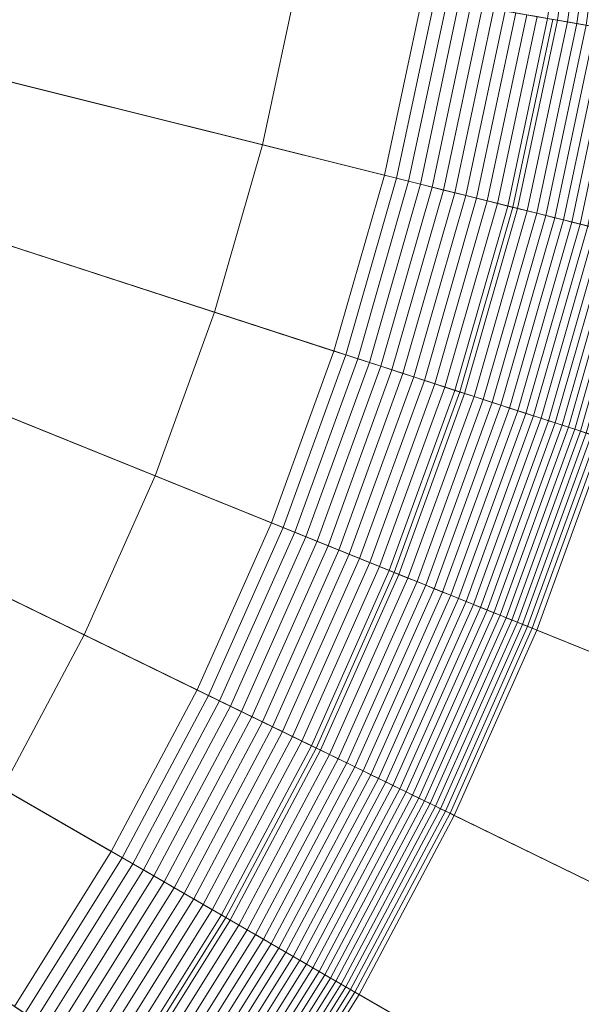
# Model space of a CAD drawing. Header units: millimetres. Extents: x -219 to 220, y -220 to 220.
# Tile 107 of 146: x 26 to 32, y -17 to -6. Entities that reach past the tile are written whole.
import ezdxf

# ---------------------------------------------------------------- set-up
doc = ezdxf.new("R2010")
doc.units = ezdxf.units.MM
doc.layers.add('LUCIDO_1', color=1, linetype='Continuous', lineweight=20, true_color=0xff0000)
doc.layers.add('Nessuna', color=7, linetype='Continuous', lineweight=9)

# ---------------------------------------------------------------- blocks, each defined once
blk = doc.blocks.new('Group-1')
at = {"layer": 'Nessuna', "color": 250, "linetype": 'Continuous', "lineweight": 20, "true_color": 0x444444, "transparency": 33554687}
for points in [[(0.392, -0.041, -69.941), (25.609, -19.742, -69.941), (26.922, -17.935, -69.941)], [(0.392, -0.041, -69.941), (26.922, -17.935, -69.941), (28.105, -16.041, -69.941)], [(0.392, -0.041, -69.941), (28.105, -16.041, -69.941), (29.154, -14.069, -69.941)], [(0.392, -0.041, -69.941), (29.154, -14.069, -69.941), (30.062, -12.029, -69.941)], [(0.392, -0.041, -69.941), (30.062, -12.029, -69.941), (30.826, -9.93, -69.941)], [(0.392, -0.041, -69.941), (30.826, -9.93, -69.941), (31.442, -7.783, -69.941)], [(0.392, -0.041, -69.941), (31.442, -7.783, -69.941), (31.906, -5.598, -69.941)], [(28.952, -5.077, -77.941), (28.531, -7.057, -77.941), (16.887, -4.154, -77.941), (17.134, -2.993, -77.941)], [(28.531, -7.057, -77.941), (27.973, -9.003, -77.941), (16.56, -5.294, -77.941), (16.887, -4.154, -77.941)], [(31.906, -5.598, -74.941), (31.442, -7.783, -74.941), (28.531, -7.057, -77.941), (28.952, -5.077, -77.941)], [(27.973, -9.003, -77.941), (27.281, -10.905, -77.941), (16.154, -6.409, -77.941), (16.56, -5.294, -77.941)], [(31.906, -5.598, -69.941), (31.442, -7.783, -69.941), (31.442, -7.783, -74.941), (31.906, -5.598, -74.941)], [(27.281, -10.905, -77.941), (26.457, -12.754, -77.941), (15.672, -7.493, -77.941), (16.154, -6.409, -77.941)], [(31.442, -7.783, -74.941), (30.826, -9.93, -74.941), (27.973, -9.003, -77.941), (28.531, -7.057, -77.941)], [(26.457, -12.754, -77.941), (25.507, -14.541, -77.941), (15.115, -8.541, -77.941), (15.672, -7.493, -77.941)], [(31.442, -7.783, -69.941), (30.826, -9.93, -69.941), (30.826, -9.93, -74.941), (31.442, -7.783, -74.941)], [(30.826, -9.93, -74.941), (30.062, -12.029, -74.941), (27.281, -10.905, -77.941), (27.973, -9.003, -77.941)], [(30.826, -9.93, -69.941), (30.062, -12.029, -69.941), (30.062, -12.029, -74.941), (30.826, -9.93, -74.941)], [(30.062, -12.029, -74.941), (29.154, -14.069, -74.941), (26.457, -12.754, -77.941), (27.281, -10.905, -77.941)], [(30.062, -12.029, -69.941), (29.154, -14.069, -69.941), (29.154, -14.069, -74.941), (30.062, -12.029, -74.941)], [(29.154, -14.069, -74.941), (28.105, -16.041, -74.941), (25.507, -14.541, -77.941), (26.457, -12.754, -77.941)], [(29.154, -14.069, -69.941), (28.105, -16.041, -69.941), (28.105, -16.041, -74.941), (29.154, -14.069, -74.941)], [(28.105, -16.041, -74.941), (26.922, -17.935, -74.941), (24.434, -16.258, -77.941), (25.507, -14.541, -77.941)], [(28.105, -16.041, -69.941), (26.922, -17.935, -69.941), (26.922, -17.935, -74.941), (28.105, -16.041, -74.941)], [(26.922, -17.935, -74.941), (25.609, -19.742, -74.941), (23.245, -17.895, -77.941), (24.434, -16.258, -77.941)]]:
    blk.add_3dface(points, dxfattribs=at)
at = {"layer": 'Nessuna', "color": 7, "linetype": 'Continuous', "lineweight": 9, "transparency": 33554687}
for points in [[(40.173, -4.222, -97.712), (39.785, -6.987, -97.712), (23.043, -4.035, -97.712), (23.266, -2.445, -97.712)], [(32.155, -3.38, -85.257), (31.845, -5.587, -85.257), (31.962, -5.608, -85.109), (32.273, -3.392, -85.109)], [(32.273, -3.392, -85.109), (31.962, -5.608, -85.109), (32.076, -5.628, -84.959), (32.389, -3.404, -84.959)], [(32.389, -3.404, -84.959), (32.076, -5.628, -84.959), (32.187, -5.647, -84.807), (32.501, -3.416, -84.807)], [(32.501, -3.416, -84.807), (32.187, -5.647, -84.807), (32.296, -5.667, -84.652), (32.61, -3.427, -84.652)], [(23.043, -4.035, -92.712), (22.709, -5.605, -92.712), (29.947, -7.41, -86.722), (30.389, -5.33, -86.722)], [(39.785, -6.987, -97.712), (39.204, -9.718, -97.712), (22.709, -5.605, -97.712), (23.043, -4.035, -97.712)], [(30.389, -5.33, -86.722), (29.947, -7.41, -86.722), (30.089, -7.445, -86.602), (30.533, -5.356, -86.602)], [(30.533, -5.356, -86.602), (30.089, -7.445, -86.602), (30.229, -7.48, -86.479), (30.676, -5.381, -86.479)], [(30.676, -5.381, -86.479), (30.229, -7.48, -86.479), (30.367, -7.515, -86.354), (30.815, -5.406, -86.354)], [(30.815, -5.406, -86.354), (30.367, -7.515, -86.354), (30.503, -7.548, -86.226), (30.953, -5.43, -86.226)], [(30.953, -5.43, -86.226), (30.503, -7.548, -86.226), (30.636, -7.582, -86.095), (31.088, -5.454, -86.095)], [(31.088, -5.454, -86.095), (30.636, -7.582, -86.095), (30.766, -7.614, -85.961), (31.221, -5.477, -85.961)], [(31.221, -5.477, -85.961), (30.766, -7.614, -85.961), (30.895, -7.646, -85.825), (31.351, -5.5, -85.825)], [(22.709, -5.605, -92.712), (22.267, -7.149, -92.712), (29.361, -9.454, -86.722), (29.947, -7.41, -86.722)], [(39.204, -9.718, -97.712), (38.435, -12.402, -97.712), (22.267, -7.149, -97.712), (22.709, -5.605, -97.712)], [(31.351, -5.5, -85.825), (30.895, -7.646, -85.825), (31.02, -7.678, -85.687), (31.478, -5.522, -85.687)], [(31.478, -5.522, -85.687), (31.02, -7.678, -85.687), (31.143, -7.708, -85.546), (31.603, -5.544, -85.546)], [(31.603, -5.544, -85.546), (31.143, -7.708, -85.546), (31.264, -7.738, -85.403), (31.726, -5.566, -85.403)], [(31.726, -5.566, -85.403), (31.264, -7.738, -85.403), (31.382, -7.768, -85.257), (31.845, -5.587, -85.257)], [(31.845, -5.587, -85.257), (31.382, -7.768, -85.257), (31.497, -7.796, -85.109), (31.962, -5.608, -85.109)], [(31.962, -5.608, -85.109), (31.497, -7.796, -85.109), (31.609, -7.824, -84.959), (32.076, -5.628, -84.959)], [(32.076, -5.628, -84.959), (31.609, -7.824, -84.959), (31.719, -7.852, -84.807), (32.187, -5.647, -84.807)], [(32.187, -5.647, -84.807), (31.719, -7.852, -84.807), (31.826, -7.878, -84.652), (32.296, -5.667, -84.652)], [(32.296, -5.667, -84.652), (31.826, -7.878, -84.652), (31.929, -7.904, -84.496), (32.401, -5.685, -84.496)], [(32.401, -5.685, -84.496), (31.929, -7.904, -84.496), (32.031, -7.929, -84.337), (32.504, -5.703, -84.337)], [(32.504, -5.703, -84.337), (32.031, -7.929, -84.337), (32.129, -7.954, -84.177), (32.603, -5.721, -84.177)], [(32.603, -5.721, -84.177), (32.129, -7.954, -84.177), (32.224, -7.978, -84.015), (32.7, -5.738, -84.015)], [(32.7, -5.738, -84.015), (32.224, -7.978, -84.015), (32.316, -8.001, -83.851), (32.793, -5.754, -83.851)], [(22.267, -7.149, -92.712), (21.718, -8.657, -92.712), (28.634, -11.451, -86.722), (29.361, -9.454, -86.722)], [(38.435, -12.402, -97.712), (37.48, -15.025, -97.712), (21.718, -8.657, -97.712), (22.267, -7.149, -97.712)], [(29.947, -7.41, -86.722), (29.361, -9.454, -86.722), (29.5, -9.499, -86.602), (30.089, -7.445, -86.602)], [(30.089, -7.445, -86.602), (29.5, -9.499, -86.602), (29.638, -9.544, -86.479), (30.229, -7.48, -86.479)], [(30.229, -7.48, -86.479), (29.638, -9.544, -86.479), (29.773, -9.587, -86.354), (30.367, -7.515, -86.354)], [(30.367, -7.515, -86.354), (29.773, -9.587, -86.354), (29.906, -9.631, -86.226), (30.503, -7.548, -86.226)], [(30.503, -7.548, -86.226), (29.906, -9.631, -86.226), (30.036, -9.673, -86.095), (30.636, -7.582, -86.095)], [(30.636, -7.582, -86.095), (30.036, -9.673, -86.095), (30.164, -9.715, -85.961), (30.766, -7.614, -85.961)], [(30.766, -7.614, -85.961), (30.164, -9.715, -85.961), (30.29, -9.755, -85.825), (30.895, -7.646, -85.825)], [(30.895, -7.646, -85.825), (30.29, -9.755, -85.825), (30.413, -9.795, -85.687), (31.02, -7.678, -85.687)], [(31.02, -7.678, -85.687), (30.413, -9.795, -85.687), (30.534, -9.835, -85.546), (31.143, -7.708, -85.546)], [(31.143, -7.708, -85.546), (30.534, -9.835, -85.546), (30.652, -9.873, -85.403), (31.264, -7.738, -85.403)], [(31.264, -7.738, -85.403), (30.652, -9.873, -85.403), (30.767, -9.911, -85.257), (31.382, -7.768, -85.257)], [(31.382, -7.768, -85.257), (30.767, -9.911, -85.257), (30.88, -9.947, -85.109), (31.497, -7.796, -85.109)], [(31.497, -7.796, -85.109), (30.88, -9.947, -85.109), (30.99, -9.983, -84.959), (31.609, -7.824, -84.959)], [(31.609, -7.824, -84.959), (30.99, -9.983, -84.959), (31.098, -10.018, -84.807), (31.719, -7.852, -84.807)], [(31.719, -7.852, -84.807), (31.098, -10.018, -84.807), (31.202, -10.052, -84.652), (31.826, -7.878, -84.652)], [(31.826, -7.878, -84.652), (31.202, -10.052, -84.652), (31.304, -10.085, -84.496), (31.929, -7.904, -84.496)], [(31.929, -7.904, -84.496), (31.304, -10.085, -84.496), (31.403, -10.117, -84.337), (32.031, -7.929, -84.337)], [(32.031, -7.929, -84.337), (31.403, -10.117, -84.337), (31.499, -10.148, -84.177), (32.129, -7.954, -84.177)], [(32.129, -7.954, -84.177), (31.499, -10.148, -84.177), (31.593, -10.179, -84.015), (32.224, -7.978, -84.015)], [(32.224, -7.978, -84.015), (31.593, -10.179, -84.015), (31.683, -10.208, -83.851), (32.316, -8.001, -83.851)], [(32.316, -8.001, -83.851), (31.683, -10.208, -83.851), (31.77, -10.236, -83.685), (32.405, -8.023, -83.685)], [(32.405, -8.023, -83.685), (31.77, -10.236, -83.685), (31.855, -10.264, -83.517), (32.491, -8.044, -83.517)], [(32.491, -8.044, -83.517), (31.855, -10.264, -83.517), (31.936, -10.29, -83.348), (32.574, -8.065, -83.348)], [(32.574, -8.065, -83.348), (31.936, -10.29, -83.348), (32.014, -10.316, -83.177), (32.654, -8.085, -83.177)], [(32.654, -8.085, -83.177), (32.014, -10.316, -83.177), (32.089, -10.34, -83.005), (32.73, -8.104, -83.005)], [(32.73, -8.104, -83.005), (32.089, -10.34, -83.005), (32.161, -10.363, -82.831), (32.804, -8.122, -82.831)], [(32.804, -8.122, -82.831), (32.161, -10.363, -82.831), (32.23, -10.386, -82.656), (32.874, -8.14, -82.656)], [(32.874, -8.14, -82.656), (32.23, -10.386, -82.656), (32.296, -10.407, -82.479), (32.941, -8.156, -82.479)], [(21.718, -8.657, -92.712), (21.065, -10.124, -92.712), (27.769, -13.394, -86.722), (28.634, -11.451, -86.722)], [(37.48, -15.025, -97.712), (36.344, -17.576, -97.712), (21.065, -10.124, -97.712), (21.718, -8.657, -97.712)], [(29.361, -9.454, -86.722), (28.634, -11.451, -86.722), (28.77, -11.506, -86.602), (29.5, -9.499, -86.602)], [(29.5, -9.499, -86.602), (28.77, -11.506, -86.602), (28.904, -11.56, -86.479), (29.638, -9.544, -86.479)], [(29.638, -9.544, -86.479), (28.904, -11.56, -86.479), (29.035, -11.614, -86.354), (29.773, -9.587, -86.354)], [(29.773, -9.587, -86.354), (29.035, -11.614, -86.354), (29.165, -11.666, -86.226), (29.906, -9.631, -86.226)], [(29.906, -9.631, -86.226), (29.165, -11.666, -86.226), (29.292, -11.717, -86.095), (30.036, -9.673, -86.095)], [(30.036, -9.673, -86.095), (29.292, -11.717, -86.095), (29.417, -11.768, -85.961), (30.164, -9.715, -85.961)], [(30.164, -9.715, -85.961), (29.417, -11.768, -85.961), (29.539, -11.817, -85.825), (30.29, -9.755, -85.825)], [(30.29, -9.755, -85.825), (29.539, -11.817, -85.825), (29.659, -11.866, -85.687), (30.413, -9.795, -85.687)], [(30.413, -9.795, -85.687), (29.659, -11.866, -85.687), (29.777, -11.913, -85.546), (30.534, -9.835, -85.546)], [(30.534, -9.835, -85.546), (29.777, -11.913, -85.546), (29.892, -11.96, -85.403), (30.652, -9.873, -85.403)], [(30.652, -9.873, -85.403), (29.892, -11.96, -85.403), (30.005, -12.005, -85.257), (30.767, -9.911, -85.257)], [(30.767, -9.911, -85.257), (30.005, -12.005, -85.257), (30.115, -12.05, -85.109), (30.88, -9.947, -85.109)], [(30.88, -9.947, -85.109), (30.115, -12.05, -85.109), (30.222, -12.093, -84.959), (30.99, -9.983, -84.959)], [(30.99, -9.983, -84.959), (30.222, -12.093, -84.959), (30.327, -12.135, -84.807), (31.098, -10.018, -84.807)], [(31.098, -10.018, -84.807), (30.327, -12.135, -84.807), (30.429, -12.177, -84.652), (31.202, -10.052, -84.652)], [(31.202, -10.052, -84.652), (30.429, -12.177, -84.652), (30.528, -12.217, -84.496), (31.304, -10.085, -84.496)], [(21.065, -10.124, -92.712), (20.311, -11.541, -92.712), (26.771, -15.271, -86.722), (27.769, -13.394, -86.722)], [(36.344, -17.576, -97.712), (35.033, -20.041, -97.712), (20.311, -11.541, -97.712), (21.065, -10.124, -97.712)], [(31.304, -10.085, -84.496), (30.528, -12.217, -84.496), (30.625, -12.256, -84.337), (31.403, -10.117, -84.337)], [(31.403, -10.117, -84.337), (30.625, -12.256, -84.337), (30.719, -12.294, -84.177), (31.499, -10.148, -84.177)], [(31.499, -10.148, -84.177), (30.719, -12.294, -84.177), (30.809, -12.33, -84.015), (31.593, -10.179, -84.015)], [(31.593, -10.179, -84.015), (30.809, -12.33, -84.015), (30.897, -12.366, -83.851), (31.683, -10.208, -83.851)], [(31.683, -10.208, -83.851), (30.897, -12.366, -83.851), (30.983, -12.4, -83.685), (31.77, -10.236, -83.685)], [(31.77, -10.236, -83.685), (30.983, -12.4, -83.685), (31.065, -12.434, -83.517), (31.855, -10.264, -83.517)], [(31.855, -10.264, -83.517), (31.065, -12.434, -83.517), (31.144, -12.466, -83.348), (31.936, -10.29, -83.348)], [(31.936, -10.29, -83.348), (31.144, -12.466, -83.348), (31.22, -12.496, -83.177), (32.014, -10.316, -83.177)], [(32.014, -10.316, -83.177), (31.22, -12.496, -83.177), (31.294, -12.526, -83.005), (32.089, -10.34, -83.005)], [(32.089, -10.34, -83.005), (31.294, -12.526, -83.005), (31.364, -12.554, -82.831), (32.161, -10.363, -82.831)], [(32.161, -10.363, -82.831), (31.364, -12.554, -82.831), (31.431, -12.581, -82.656), (32.23, -10.386, -82.656)], [(32.23, -10.386, -82.656), (31.431, -12.581, -82.656), (31.495, -12.607, -82.479), (32.296, -10.407, -82.479)], [(32.296, -10.407, -82.479), (31.495, -12.607, -82.479), (31.556, -12.632, -82.301), (32.358, -10.427, -82.301)], [(32.358, -10.427, -82.301), (31.556, -12.632, -82.301), (31.614, -12.655, -82.122), (32.417, -10.447, -82.122)], [(32.417, -10.447, -82.122), (31.614, -12.655, -82.122), (31.668, -12.677, -81.942), (32.473, -10.465, -81.942)], [(32.473, -10.465, -81.942), (31.668, -12.677, -81.942), (31.72, -12.698, -81.761), (32.526, -10.482, -81.761)], [(32.526, -10.482, -81.761), (31.72, -12.698, -81.761), (34.475, -13.812, -71.709), (35.353, -11.4, -71.709)], [(20.311, -11.541, -92.712), (19.46, -12.903, -92.712), (25.644, -17.074, -86.722), (26.771, -15.271, -86.722)], [(35.033, -20.041, -97.712), (33.554, -22.409, -97.712), (19.46, -12.903, -97.712), (20.311, -11.541, -97.712)], [(28.634, -11.451, -86.722), (27.769, -13.394, -86.722), (27.901, -13.458, -86.602), (28.77, -11.506, -86.602)], [(28.77, -11.506, -86.602), (27.901, -13.458, -86.602), (28.031, -13.521, -86.479), (28.904, -11.56, -86.479)], [(28.904, -11.56, -86.479), (28.031, -13.521, -86.479), (28.158, -13.583, -86.354), (29.035, -11.614, -86.354)], [(29.035, -11.614, -86.354), (28.158, -13.583, -86.354), (28.284, -13.645, -86.226), (29.165, -11.666, -86.226)], [(29.165, -11.666, -86.226), (28.284, -13.645, -86.226), (28.407, -13.705, -86.095), (29.292, -11.717, -86.095)], [(29.292, -11.717, -86.095), (28.407, -13.705, -86.095), (28.528, -13.764, -85.961), (29.417, -11.768, -85.961)], [(29.417, -11.768, -85.961), (28.528, -13.764, -85.961), (28.647, -13.822, -85.825), (29.539, -11.817, -85.825)], [(29.539, -11.817, -85.825), (28.647, -13.822, -85.825), (28.763, -13.879, -85.687), (29.659, -11.866, -85.687)], [(29.659, -11.866, -85.687), (28.763, -13.879, -85.687), (28.877, -13.934, -85.546), (29.777, -11.913, -85.546)], [(29.777, -11.913, -85.546), (28.877, -13.934, -85.546), (28.989, -13.989, -85.403), (29.892, -11.96, -85.403)], [(29.892, -11.96, -85.403), (28.989, -13.989, -85.403), (29.098, -14.042, -85.257), (30.005, -12.005, -85.257)], [(30.005, -12.005, -85.257), (29.098, -14.042, -85.257), (29.205, -14.094, -85.109), (30.115, -12.05, -85.109)], [(30.115, -12.05, -85.109), (29.205, -14.094, -85.109), (29.309, -14.145, -84.959), (30.222, -12.093, -84.959)], [(30.222, -12.093, -84.959), (29.309, -14.145, -84.959), (29.41, -14.194, -84.807), (30.327, -12.135, -84.807)], [(30.327, -12.135, -84.807), (29.41, -14.194, -84.807), (29.509, -14.242, -84.652), (30.429, -12.177, -84.652)], [(30.429, -12.177, -84.652), (29.509, -14.242, -84.652), (29.605, -14.289, -84.496), (30.528, -12.217, -84.496)], [(30.528, -12.217, -84.496), (29.605, -14.289, -84.496), (29.699, -14.335, -84.337), (30.625, -12.256, -84.337)], [(30.625, -12.256, -84.337), (29.699, -14.335, -84.337), (29.79, -14.379, -84.177), (30.719, -12.294, -84.177)], [(30.719, -12.294, -84.177), (29.79, -14.379, -84.177), (29.878, -14.422, -84.015), (30.809, -12.33, -84.015)], [(30.809, -12.33, -84.015), (29.878, -14.422, -84.015), (29.963, -14.464, -83.851), (30.897, -12.366, -83.851)], [(30.897, -12.366, -83.851), (29.963, -14.464, -83.851), (30.046, -14.504, -83.685), (30.983, -12.4, -83.685)], [(30.983, -12.4, -83.685), (30.046, -14.504, -83.685), (30.126, -14.543, -83.517), (31.065, -12.434, -83.517)], [(31.065, -12.434, -83.517), (30.126, -14.543, -83.517), (30.202, -14.58, -83.348), (31.144, -12.466, -83.348)], [(31.144, -12.466, -83.348), (30.202, -14.58, -83.348), (30.276, -14.617, -83.177), (31.22, -12.496, -83.177)], [(31.22, -12.496, -83.177), (30.276, -14.617, -83.177), (30.347, -14.651, -83.005), (31.294, -12.526, -83.005)], [(31.294, -12.526, -83.005), (30.347, -14.651, -83.005), (30.415, -14.684, -82.831), (31.364, -12.554, -82.831)], [(31.364, -12.554, -82.831), (30.415, -14.684, -82.831), (30.48, -14.716, -82.656), (31.431, -12.581, -82.656)], [(31.431, -12.581, -82.656), (30.48, -14.716, -82.656), (30.543, -14.746, -82.479), (31.495, -12.607, -82.479)], [(31.495, -12.607, -82.479), (30.543, -14.746, -82.479), (30.602, -14.775, -82.301), (31.556, -12.632, -82.301)], [(31.556, -12.632, -82.301), (30.602, -14.775, -82.301), (30.658, -14.802, -82.122), (31.614, -12.655, -82.122)], [(31.614, -12.655, -82.122), (30.658, -14.802, -82.122), (30.711, -14.828, -81.942), (31.668, -12.677, -81.942)], [(31.668, -12.677, -81.942), (30.711, -14.828, -81.942), (30.76, -14.853, -81.761), (31.72, -12.698, -81.761)], [(31.72, -12.698, -81.761), (30.76, -14.853, -81.761), (33.432, -16.155, -71.709), (34.475, -13.812, -71.709)], [(33.554, -22.409, -97.712), (31.913, -24.668, -97.712), (18.517, -14.201, -97.712), (19.46, -12.903, -97.712)], [(27.769, -13.394, -86.722), (26.771, -15.271, -86.722), (26.898, -15.344, -86.602), (27.901, -13.458, -86.602)], [(27.901, -13.458, -86.602), (26.898, -15.344, -86.602), (27.023, -15.416, -86.479), (28.031, -13.521, -86.479)], [(28.031, -13.521, -86.479), (27.023, -15.416, -86.479), (27.146, -15.487, -86.354), (28.158, -13.583, -86.354)], [(28.158, -13.583, -86.354), (27.146, -15.487, -86.354), (27.267, -15.557, -86.226), (28.284, -13.645, -86.226)], [(28.284, -13.645, -86.226), (27.267, -15.557, -86.226), (27.386, -15.626, -86.095), (28.407, -13.705, -86.095)], [(28.407, -13.705, -86.095), (27.386, -15.626, -86.095), (27.502, -15.693, -85.961), (28.528, -13.764, -85.961)], [(28.528, -13.764, -85.961), (27.502, -15.693, -85.961), (27.617, -15.759, -85.825), (28.647, -13.822, -85.825)], [(28.647, -13.822, -85.825), (27.617, -15.759, -85.825), (27.729, -15.824, -85.687), (28.763, -13.879, -85.687)], [(28.763, -13.879, -85.687), (27.729, -15.824, -85.687), (27.839, -15.887, -85.546), (28.877, -13.934, -85.546)], [(28.877, -13.934, -85.546), (27.839, -15.887, -85.546), (27.946, -15.949, -85.403), (28.989, -13.989, -85.403)], [(28.989, -13.989, -85.403), (27.946, -15.949, -85.403), (28.051, -16.01, -85.257), (29.098, -14.042, -85.257)], [(29.098, -14.042, -85.257), (28.051, -16.01, -85.257), (28.154, -16.069, -85.109), (29.205, -14.094, -85.109)], [(29.205, -14.094, -85.109), (28.154, -16.069, -85.109), (28.255, -16.127, -84.959), (29.309, -14.145, -84.959)], [(29.309, -14.145, -84.959), (28.255, -16.127, -84.959), (28.352, -16.184, -84.807), (29.41, -14.194, -84.807)], [(29.41, -14.194, -84.807), (28.352, -16.184, -84.807), (28.448, -16.239, -84.652), (29.509, -14.242, -84.652)], [(31.913, -24.668, -97.712), (30.118, -26.806, -97.712), (17.485, -15.431, -97.712), (18.517, -14.201, -97.712)], [(29.509, -14.242, -84.652), (28.448, -16.239, -84.652), (28.54, -16.292, -84.496), (29.605, -14.289, -84.496)], [(29.605, -14.289, -84.496), (28.54, -16.292, -84.496), (28.631, -16.344, -84.337), (29.699, -14.335, -84.337)], [(29.699, -14.335, -84.337), (28.631, -16.344, -84.337), (28.718, -16.395, -84.177), (29.79, -14.379, -84.177)], [(29.79, -14.379, -84.177), (28.718, -16.395, -84.177), (28.803, -16.444, -84.015), (29.878, -14.422, -84.015)], [(29.878, -14.422, -84.015), (28.803, -16.444, -84.015), (28.885, -16.492, -83.851), (29.963, -14.464, -83.851)], [(29.963, -14.464, -83.851), (28.885, -16.492, -83.851), (28.965, -16.537, -83.685), (30.046, -14.504, -83.685)], [(30.046, -14.504, -83.685), (28.965, -16.537, -83.685), (29.042, -16.582, -83.517), (30.126, -14.543, -83.517)], [(30.126, -14.543, -83.517), (29.042, -16.582, -83.517), (29.116, -16.625, -83.348), (30.202, -14.58, -83.348)], [(30.202, -14.58, -83.348), (29.116, -16.625, -83.348), (29.187, -16.666, -83.177), (30.276, -14.617, -83.177)], [(30.276, -14.617, -83.177), (29.187, -16.666, -83.177), (29.255, -16.705, -83.005), (30.347, -14.651, -83.005)], [(30.347, -14.651, -83.005), (29.255, -16.705, -83.005), (29.321, -16.743, -82.831), (30.415, -14.684, -82.831)], [(30.415, -14.684, -82.831), (29.321, -16.743, -82.831), (29.383, -16.779, -82.656), (30.48, -14.716, -82.656)], [(30.48, -14.716, -82.656), (29.383, -16.779, -82.656), (29.443, -16.814, -82.479), (30.543, -14.746, -82.479)], [(30.543, -14.746, -82.479), (29.443, -16.814, -82.479), (29.5, -16.847, -82.301), (30.602, -14.775, -82.301)], [(30.602, -14.775, -82.301), (29.5, -16.847, -82.301), (29.554, -16.878, -82.122), (30.658, -14.802, -82.122)], [(30.658, -14.802, -82.122), (29.554, -16.878, -82.122), (29.605, -16.907, -81.942), (30.711, -14.828, -81.942)], [(30.711, -14.828, -81.942), (29.605, -16.907, -81.942), (29.653, -16.935, -81.761), (30.76, -14.853, -81.761)], [(30.76, -14.853, -81.761), (29.653, -16.935, -81.761), (32.227, -18.421, -71.709), (33.432, -16.155, -71.709)], [(26.771, -15.271, -86.722), (25.644, -17.074, -86.722), (25.766, -17.156, -86.602), (26.898, -15.344, -86.602)], [(30.118, -26.806, -97.712), (28.179, -28.815, -97.712), (16.369, -16.586, -97.712), (17.485, -15.431, -97.712)], [(26.898, -15.344, -86.602), (25.766, -17.156, -86.602), (25.886, -17.237, -86.479), (27.023, -15.416, -86.479)], [(27.023, -15.416, -86.479), (25.886, -17.237, -86.479), (26.003, -17.316, -86.354), (27.146, -15.487, -86.354)], [(27.146, -15.487, -86.354), (26.003, -17.316, -86.354), (26.119, -17.394, -86.226), (27.267, -15.557, -86.226)], [(27.267, -15.557, -86.226), (26.119, -17.394, -86.226), (26.233, -17.471, -86.095), (27.386, -15.626, -86.095)], [(27.386, -15.626, -86.095), (26.233, -17.471, -86.095), (26.344, -17.546, -85.961), (27.502, -15.693, -85.961)], [(27.502, -15.693, -85.961), (26.344, -17.546, -85.961), (26.454, -17.62, -85.825), (27.617, -15.759, -85.825)], [(27.617, -15.759, -85.825), (26.454, -17.62, -85.825), (26.561, -17.692, -85.687), (27.729, -15.824, -85.687)], [(27.729, -15.824, -85.687), (26.561, -17.692, -85.687), (26.667, -17.763, -85.546), (27.839, -15.887, -85.546)], [(27.839, -15.887, -85.546), (26.667, -17.763, -85.546), (26.769, -17.833, -85.403), (27.946, -15.949, -85.403)], [(27.946, -15.949, -85.403), (26.769, -17.833, -85.403), (26.87, -17.901, -85.257), (28.051, -16.01, -85.257)], [(28.051, -16.01, -85.257), (26.87, -17.901, -85.257), (26.969, -17.967, -85.109), (28.154, -16.069, -85.109)], [(28.154, -16.069, -85.109), (26.969, -17.967, -85.109), (27.065, -18.032, -84.959), (28.255, -16.127, -84.959)], [(28.255, -16.127, -84.959), (27.065, -18.032, -84.959), (27.158, -18.095, -84.807), (28.352, -16.184, -84.807)], [(28.352, -16.184, -84.807), (27.158, -18.095, -84.807), (27.249, -18.156, -84.652), (28.448, -16.239, -84.652)], [(28.448, -16.239, -84.652), (27.249, -18.156, -84.652), (27.338, -18.216, -84.496), (28.54, -16.292, -84.496)], [(33.432, -16.155, -71.709), (32.227, -18.421, -71.709), (32.247, -18.432, -71.637), (33.452, -16.165, -71.637)], [(28.54, -16.292, -84.496), (27.338, -18.216, -84.496), (27.425, -18.275, -84.337), (28.631, -16.344, -84.337)], [(28.631, -16.344, -84.337), (27.425, -18.275, -84.337), (27.508, -18.331, -84.177), (28.718, -16.395, -84.177)], [(28.718, -16.395, -84.177), (27.508, -18.331, -84.177), (27.59, -18.386, -84.015), (28.803, -16.444, -84.015)], [(28.803, -16.444, -84.015), (27.59, -18.386, -84.015), (27.668, -18.439, -83.851), (28.885, -16.492, -83.851)], [(28.179, -28.815, -97.712), (26.104, -30.683, -97.712), (15.176, -17.66, -97.712), (16.369, -16.586, -97.712)], [(28.885, -16.492, -83.851), (27.668, -18.439, -83.851), (27.744, -18.49, -83.685), (28.965, -16.537, -83.685)], [(28.965, -16.537, -83.685), (27.744, -18.49, -83.685), (27.818, -18.54, -83.517), (29.042, -16.582, -83.517)], [(29.042, -16.582, -83.517), (27.818, -18.54, -83.517), (27.889, -18.588, -83.348), (29.116, -16.625, -83.348)], [(29.116, -16.625, -83.348), (27.889, -18.588, -83.348), (27.957, -18.634, -83.177), (29.187, -16.666, -83.177)], [(29.187, -16.666, -83.177), (27.957, -18.634, -83.177), (28.022, -18.678, -83.005), (29.255, -16.705, -83.005)], [(29.255, -16.705, -83.005), (28.022, -18.678, -83.005), (28.085, -18.72, -82.831), (29.321, -16.743, -82.831)], [(29.321, -16.743, -82.831), (28.085, -18.72, -82.831), (28.145, -18.761, -82.656), (29.383, -16.779, -82.656)], [(29.383, -16.779, -82.656), (28.145, -18.761, -82.656), (28.203, -18.799, -82.479), (29.443, -16.814, -82.479)], [(29.443, -16.814, -82.479), (28.203, -18.799, -82.479), (28.257, -18.836, -82.301), (29.5, -16.847, -82.301)], [(29.5, -16.847, -82.301), (28.257, -18.836, -82.301), (28.309, -18.871, -82.122), (29.554, -16.878, -82.122)], [(29.554, -16.878, -82.122), (28.309, -18.871, -82.122), (28.357, -18.904, -81.942), (29.605, -16.907, -81.942)], [(29.605, -16.907, -81.942), (28.357, -18.904, -81.942), (28.403, -18.935, -81.761), (29.653, -16.935, -81.761)], [(29.653, -16.935, -81.761), (28.403, -18.935, -81.761), (30.867, -20.597, -71.709), (32.227, -18.421, -71.709)]]:
    blk.add_3dface(points, dxfattribs=at)

msp = doc.modelspace()

# ---------------------------------------------------------------- block references
at = {"layer": 'LUCIDO_1', "color": 7, "transparency": 33554687}
msp.add_blockref('Group-1', (0, 0), dxfattribs=at)

doc.saveas('drawing.dxf')
